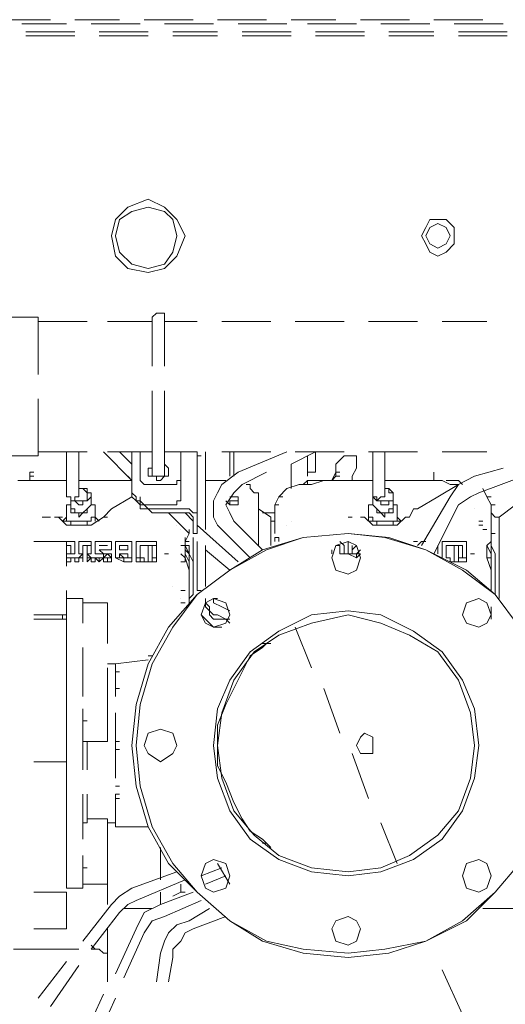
# Model space of a CAD drawing. Header units: millimetres. Extents: x 0 to 1151, y 0 to 297.
# Tile 61 of 93: x 345.72 to 350.75, y 140.21 to 150.44. Entities that reach past the tile are written whole.
import ezdxf

# ---------------------------------------------------------------- set-up
doc = ezdxf.new("R2010")
doc.units = ezdxf.units.MM
doc.header["$MEASUREMENT"] = 0
doc.layers.get('0').update_dxf_attribs({"linetype": 'CONTINUOUS'})

msp = doc.modelspace()

# ---------------------------------------------------------------- linework, layer by layer
at = {"color": 7, "linetype": 'Continuous', "lineweight": 20, "true_color": 0x000007}
for p, q in [((346.033, 150.435), (345.525, 150.435)), ((345.736, 150.393), (346.202, 150.393)), ((346.752, 150.435), (346.287, 150.435)), ((346.456, 150.393), (346.964, 150.393)), ((347.514, 150.435), (347.006, 150.435)), ((347.218, 150.393), (347.726, 150.393)), ((348.276, 150.435), (347.768, 150.435)), ((347.98, 150.393), (348.488, 150.393)), ((348.996, 150.435), (348.53, 150.435)), ((348.7, 150.393), (349.208, 150.393)), ((349.758, 150.435), (349.25, 150.435)), ((349.462, 150.393), (349.97, 150.393)), ((350.52, 150.435), (350.012, 150.435)), ((350.224, 150.393), (350.732, 150.393)), ((346.287, 150.308), (345.779, 150.308)), ((347.049, 150.308), (346.541, 150.308)), ((347.768, 150.308), (347.303, 150.308)), ((348.53, 150.308), (348.022, 150.308)), ((349.292, 150.308), (348.784, 150.308)), ((350.012, 150.308), (349.546, 150.308)), ((350.774, 150.308), (350.266, 150.308)), ((346.287, 150.266), (345.779, 150.266)), ((347.049, 150.266), (346.541, 150.266)), ((347.768, 150.266), (347.303, 150.266)), ((348.53, 150.266), (348.022, 150.266)), ((349.292, 150.266), (348.784, 150.266)), ((350.012, 150.266), (349.546, 150.266)), ((350.774, 150.266), (350.266, 150.266)), ((345.906, 146.752), (345.906, 147.345)), ((347.091, 147.302), (347.091, 147.345)), ((347.218, 146.837), (347.218, 147.345)), ((346.414, 147.302), (345.906, 147.302)), ((347.091, 147.302), (346.625, 147.302)), ((347.557, 147.302), (347.218, 147.302)), ((348.319, 147.302), (347.811, 147.302)), ((349.081, 147.302), (348.573, 147.302)), ((349.843, 147.302), (349.335, 147.302)), ((350.562, 147.302), (350.097, 147.302)), ((347.091, 146.583), (347.091, 146.032)), ((347.218, 146.032), (347.218, 146.583)), ((345.906, 145.905), (345.906, 146.498)), ((347.091, 145.736), (347.091, 146.032)), ((347.218, 145.736), (347.218, 146.032)), ((345.906, 145.905), (345.609, 145.905)), ((346.414, 145.948), (345.906, 145.948)), ((346.202, 145.948), (346.202, 145.482)), ((346.329, 145.948), (346.329, 145.482)), ((346.879, 145.651), (346.583, 145.948)), ((347.091, 145.948), (346.625, 145.948)), ((346.879, 145.821), (346.752, 145.948)), ((347.091, 145.948), (346.964, 145.948)), ((347.387, 145.948), (347.218, 145.948)), ((347.557, 145.948), (347.218, 145.948)), ((347.387, 145.948), (347.387, 145.482)), ((347.387, 145.948), (347.387, 145.948)), ((347.557, 145.948), (347.557, 145.651)), ((347.557, 145.821), (347.557, 145.905)), ((347.557, 145.905), (347.599, 145.905)), ((347.641, 145.948), (347.641, 145.44)), ((348.319, 145.948), (347.811, 145.948)), ((347.895, 145.948), (347.895, 145.694)), ((347.895, 145.948), (347.895, 145.694)), ((347.938, 145.694), (347.938, 145.948)), ((348.53, 145.821), (348.784, 145.948)), ((349.081, 145.948), (348.573, 145.948)), ((348.7, 145.905), (348.7, 145.736)), ((348.784, 145.736), (348.784, 145.948)), ((349.843, 145.948), (349.335, 145.948)), ((349.377, 145.948), (349.377, 145.482)), ((349.504, 145.948), (349.504, 145.482)), ((350.562, 145.948), (350.097, 145.948)), ((348.53, 145.821), (348.53, 145.609)), ((348.53, 145.567), (348.53, 145.821)), ((348.53, 145.567), (348.53, 145.821)), ((345.821, 145.736), (345.863, 145.736)), ((345.821, 145.651), (345.821, 145.736)), ((345.821, 145.694), (345.863, 145.694)), ((346.837, 145.694), (346.879, 145.651)), ((346.879, 145.651), (346.837, 145.694)), ((348.022, 145.609), (348.276, 145.736)), ((348.7, 145.736), (348.742, 145.736)), ((348.7, 145.736), (348.7, 145.694)), ((348.742, 145.736), (348.7, 145.736)), ((348.954, 145.651), (348.996, 145.736)), ((348.996, 145.736), (349.038, 145.736)), ((348.996, 145.694), (349.038, 145.694)), ((350.012, 145.736), (350.012, 145.736)), ((350.012, 145.736), (350.012, 145.651)), ((350.012, 145.694), (350.012, 145.694)), ((350.478, 145.524), (350.943, 145.694)), ((345.694, 145.651), (346.202, 145.651)), ((345.736, 145.651), (345.736, 145.651)), ((346.329, 145.651), (346.329, 145.651)), ((346.795, 145.651), (346.329, 145.651)), ((346.879, 145.651), (346.795, 145.651)), ((347.091, 145.609), (347.26, 145.609)), ((348.615, 145.609), (348.615, 145.609)), ((348.7, 145.651), (348.742, 145.651)), ((348.869, 145.651), (349.377, 145.651)), ((348.869, 145.651), (348.869, 145.651)), ((348.911, 145.651), (348.911, 145.651)), ((349.504, 145.651), (349.504, 145.651)), ((349.97, 145.651), (349.504, 145.651)), ((350.097, 145.651), (349.97, 145.651)), ((350.181, 145.609), (350.224, 145.609)), ((350.266, 145.609), (350.224, 145.609)), ((346.244, 145.482), (346.244, 145.397)), ((346.456, 145.482), (346.456, 145.397)), ((346.668, 145.355), (346.879, 145.482)), ((348.403, 145.482), (348.446, 145.482)), ((349.377, 145.482), (349.377, 145.397)), ((349.589, 145.482), (349.589, 145.397)), ((349.885, 144.974), (350.181, 145.482)), ((350.562, 145.482), (350.605, 145.482)), ((346.202, 145.27), (346.202, 145.397)), ((346.244, 145.397), (346.202, 145.397)), ((346.202, 145.397), (346.202, 145.27)), ((346.498, 145.397), (346.456, 145.397)), ((346.498, 145.27), (346.498, 145.397)), ((347.091, 145.397), (347.26, 145.397)), ((347.557, 145.44), (347.557, 145.313)), ((347.557, 145.397), (347.557, 145.101)), ((347.641, 145.27), (347.641, 145.44)), ((348.192, 144.974), (348.192, 145.44)), ((348.361, 145.397), (348.403, 145.397)), ((348.361, 145.101), (348.361, 145.397)), ((349.377, 145.397), (349.335, 145.397)), ((349.335, 145.397), (349.335, 145.27)), ((349.631, 145.397), (349.589, 145.397)), ((349.631, 145.27), (349.631, 145.397)), ((350.605, 145.397), (350.605, 145.143)), ((350.859, 145.397), (350.689, 145.27)), ((346.244, 145.355), (346.244, 145.355)), ((346.414, 145.355), (346.414, 145.355)), ((346.668, 145.355), (346.583, 145.27)), ((346.668, 145.355), (346.668, 145.355)), ((346.668, 145.355), (346.668, 145.355)), ((347.387, 145.355), (347.133, 145.355)), ((347.133, 145.313), (347.387, 145.313)), ((347.472, 145.101), (347.26, 145.313)), ((347.514, 145.228), (347.43, 145.313)), ((347.472, 145.313), (347.472, 145.313)), ((347.472, 145.313), (347.472, 145.313)), ((347.472, 145.313), (347.472, 145.313)), ((348.361, 145.313), (348.234, 145.313)), ((348.361, 145.313), (348.234, 145.313)), ((349.419, 145.355), (349.419, 145.355)), ((349.589, 145.355), (349.589, 145.355)), ((349.8, 145.355), (349.843, 145.355)), ((349.843, 145.355), (349.843, 145.355)), ((350.435, 145.355), (350.435, 145.355)), ((346.075, 145.27), (346.117, 145.27)), ((346.117, 145.27), (346.16, 145.27)), ((346.117, 145.27), (346.117, 145.27)), ((346.202, 145.228), (346.16, 145.228)), ((346.202, 145.228), (346.16, 145.228)), ((346.244, 145.186), (346.244, 145.228)), ((346.244, 145.228), (346.414, 145.228)), ((346.414, 145.228), (346.414, 145.186)), ((346.498, 145.27), (346.541, 145.228)), ((346.498, 145.228), (346.498, 145.228)), ((346.498, 145.228), (346.498, 145.228)), ((346.498, 145.228), (346.498, 145.228)), ((346.583, 145.27), (346.625, 145.27)), ((346.583, 145.27), (346.625, 145.27)), ((346.583, 145.27), (346.583, 145.27)), ((346.583, 145.27), (346.625, 145.27)), ((347.345, 145.228), (347.345, 145.228)), ((347.345, 145.186), (347.345, 145.186)), ((347.472, 145.27), (347.514, 145.228)), ((347.514, 145.186), (347.514, 145.228)), ((347.514, 145.228), (347.514, 145.186)), ((347.514, 145.101), (347.514, 145.186)), ((347.557, 145.186), (347.557, 145.27)), ((347.98, 144.805), (347.557, 145.186)), ((347.641, 145.27), (347.641, 145.143)), ((348.319, 145.27), (348.319, 144.974)), ((348.319, 145.228), (348.361, 145.228)), ((348.488, 145.186), (348.488, 145.186)), ((348.53, 145.228), (348.53, 145.228)), ((349.123, 145.27), (349.165, 145.27)), ((349.25, 145.27), (349.25, 145.27)), ((349.292, 145.27), (349.292, 145.27)), ((349.335, 145.228), (349.335, 145.228)), ((349.335, 145.228), (349.377, 145.228)), ((349.419, 145.186), (349.419, 145.228)), ((349.419, 145.228), (349.589, 145.228)), ((349.589, 145.228), (349.589, 145.186)), ((349.631, 145.27), (349.673, 145.228)), ((349.716, 145.27), (349.758, 145.27)), ((349.758, 145.27), (349.758, 145.27)), ((349.758, 145.27), (349.758, 145.27)), ((349.758, 145.27), (349.758, 145.27)), ((350.478, 145.228), (350.52, 145.228)), ((350.478, 145.186), (350.52, 145.186)), ((347.387, 145.143), (347.387, 145.143)), ((347.472, 145.101), (347.43, 145.016)), ((347.472, 145.101), (347.472, 145.143)), ((347.472, 145.143), (347.472, 145.143)), ((347.514, 145.101), (347.557, 145.101)), ((348.107, 144.847), (347.853, 145.101)), ((350.52, 145.143), (350.562, 145.143)), ((350.605, 145.143), (350.605, 145.101)), ((350.605, 145.101), (350.605, 145.016)), ((350.605, 145.101), (350.647, 145.101)), ((350.605, 145.101), (350.647, 145.101)), ((350.605, 144.72), (350.605, 145.101)), ((345.863, 145.016), (346.202, 145.016)), ((346.202, 145.016), (346.202, 145.016)), ((346.202, 145.016), (346.202, 144.762)), ((346.202, 144.974), (346.244, 144.974)), ((346.202, 144.974), (346.202, 144.974)), ((346.244, 144.974), (346.202, 144.974)), ((346.202, 144.974), (346.244, 144.974)), ((346.329, 145.016), (346.414, 145.016)), ((346.414, 144.974), (346.371, 144.974)), ((346.414, 144.974), (346.456, 144.974)), ((346.414, 144.974), (346.456, 144.974)), ((346.625, 144.974), (346.541, 144.974)), ((346.625, 144.974), (346.583, 144.974)), ((346.668, 144.932), (346.668, 144.974)), ((346.71, 144.889), (346.71, 144.974)), ((346.837, 144.974), (346.752, 144.974)), ((346.752, 144.974), (346.752, 144.974)), ((347.006, 144.974), (347.006, 144.974)), ((347.091, 144.974), (347.133, 144.974)), ((347.133, 144.974), (347.091, 144.974)), ((347.387, 144.974), (347.43, 144.974)), ((347.43, 145.016), (347.472, 145.016)), ((347.43, 145.016), (347.43, 144.805)), ((347.472, 144.889), (347.43, 144.974)), ((347.472, 144.974), (347.43, 144.974)), ((347.472, 144.889), (347.43, 144.974)), ((347.472, 144.974), (347.472, 144.889)), ((347.514, 145.059), (347.514, 144.466)), ((347.514, 144.466), (347.514, 145.059)), ((347.514, 145.059), (347.514, 145.059)), ((347.557, 144.551), (347.557, 145.016)), ((347.557, 144.551), (347.557, 145.016)), ((347.641, 144.974), (347.641, 144.551)), ((348.319, 144.974), (348.319, 145.059)), ((348.361, 145.016), (348.361, 145.059)), ((348.403, 145.016), (348.403, 145.016)), ((349.038, 144.974), (348.996, 144.974)), ((349.038, 145.016), (349.081, 144.974)), ((349.165, 144.974), (349.165, 144.974)), ((349.208, 144.974), (349.165, 144.932)), ((349.8, 145.016), (349.8, 145.016)), ((349.8, 145.016), (349.843, 145.016)), ((350.054, 144.974), (350.054, 144.889)), ((350.139, 144.974), (350.139, 144.974)), ((350.224, 144.974), (350.308, 144.974)), ((350.266, 144.974), (350.308, 144.974)), ((350.351, 144.847), (350.351, 145.016)), ((350.562, 144.974), (350.605, 144.889)), ((350.605, 145.016), (350.605, 145.059)), ((350.605, 145.016), (350.605, 144.805)), ((350.689, 145.016), (350.689, 144.424)), ((346.202, 144.889), (346.202, 144.889)), ((346.329, 144.889), (346.329, 144.889)), ((346.371, 144.889), (346.371, 144.889)), ((346.456, 144.889), (346.414, 144.889)), ((346.498, 144.932), (346.498, 144.932)), ((346.541, 144.889), (346.498, 144.889)), ((346.498, 144.889), (346.498, 144.889)), ((346.541, 144.932), (346.583, 144.889)), ((346.541, 144.932), (346.625, 144.932)), ((346.541, 144.932), (346.583, 144.932)), ((346.583, 144.932), (346.583, 144.932)), ((346.668, 144.889), (346.583, 144.889)), ((346.583, 144.889), (346.668, 144.889)), ((346.625, 144.889), (346.583, 144.889)), ((346.625, 144.932), (346.625, 144.932)), ((346.625, 144.932), (346.668, 144.932)), ((346.625, 144.889), (346.625, 144.889)), ((346.625, 144.889), (346.668, 144.889)), ((346.668, 144.889), (346.668, 144.805)), ((346.668, 144.889), (346.668, 144.889)), ((346.71, 144.932), (346.71, 144.932)), ((346.752, 144.847), (346.752, 144.889)), ((347.218, 144.889), (347.26, 144.889)), ((347.43, 144.889), (347.472, 144.805)), ((347.514, 144.805), (347.472, 144.889)), ((347.472, 144.889), (347.472, 144.72)), ((347.472, 144.72), (347.472, 144.889)), ((347.895, 144.72), (347.641, 144.932)), ((348.954, 144.889), (348.954, 144.932)), ((348.954, 144.889), (348.954, 144.889)), ((349.081, 144.889), (349.038, 144.889)), ((349.081, 144.889), (349.123, 144.889)), ((349.208, 144.889), (349.25, 144.932)), ((350.393, 144.889), (350.435, 144.889)), ((350.647, 144.805), (350.647, 144.889)), ((346.244, 144.847), (346.244, 144.847)), ((346.287, 144.847), (346.287, 144.847)), ((346.414, 144.847), (346.456, 144.847)), ((346.414, 144.847), (346.414, 144.847)), ((346.498, 144.847), (346.498, 144.847)), ((346.541, 144.847), (346.583, 144.847)), ((346.583, 144.847), (346.583, 144.847)), ((346.583, 144.805), (346.583, 144.847)), ((346.583, 144.805), (346.583, 144.847)), ((346.625, 144.847), (346.625, 144.847)), ((346.625, 144.847), (346.668, 144.847)), ((346.668, 144.805), (346.625, 144.805)), ((346.668, 144.847), (346.668, 144.847)), ((346.795, 144.805), (346.71, 144.847)), ((346.71, 144.847), (346.71, 144.847)), ((346.71, 144.847), (346.71, 144.847)), ((346.795, 144.847), (346.795, 144.805)), ((346.964, 144.847), (346.964, 144.805)), ((347.091, 144.805), (347.091, 144.847)), ((347.091, 144.805), (347.091, 144.847)), ((347.387, 144.805), (347.43, 144.805)), ((347.43, 144.847), (347.43, 144.847)), ((347.472, 144.847), (347.472, 144.847)), ((347.514, 144.805), (347.514, 144.466)), ((350.266, 144.805), (350.224, 144.805)), ((350.266, 144.805), (350.266, 144.847)), ((350.562, 144.847), (350.605, 144.847)), ((350.647, 144.805), (350.647, 144.466)), ((347.472, 144.72), (347.472, 144.381)), ((350.605, 144.72), (350.605, 144.508)), ((350.689, 144.424), (350.689, 144.72)), ((347.514, 144.466), (347.514, 144.635)), ((350.689, 144.466), (350.689, 144.635)), ((346.202, 144.508), (346.202, 144.212)), ((347.303, 144.551), (347.303, 144.551)), ((347.387, 144.508), (347.43, 144.508)), ((347.472, 144.424), (347.514, 144.466)), ((346.202, 144.17), (346.202, 144.424)), ((346.371, 144.381), (346.625, 144.381)), ((346.625, 143.958), (346.625, 144.381)), ((347.387, 144.424), (347.387, 144.424)), ((347.387, 144.381), (347.43, 144.381)), ((347.472, 144.381), (347.472, 144.381)), ((347.472, 144.381), (347.472, 144.381)), ((347.472, 144.381), (347.472, 144.381)), ((347.641, 144.381), (347.641, 144.424)), ((347.726, 144.424), (347.768, 144.424)), ((346.202, 144.254), (345.863, 144.254)), ((345.863, 144.254), (346.16, 144.254)), ((347.599, 144.254), (347.726, 144.127)), ((350.605, 144.212), (350.605, 144.339)), ((345.863, 144.212), (346.202, 144.212)), ((346.16, 144.212), (346.202, 144.212)), ((346.202, 143.619), (346.202, 144.212)), ((346.202, 144.17), (346.202, 144.17)), ((346.202, 144), (346.202, 144.085)), ((347.811, 144.127), (347.726, 144.127)), ((347.768, 144.127), (347.768, 144.127)), ((347.768, 144.127), (347.768, 144.127)), ((348.742, 143.704), (348.573, 144.127)), ((346.202, 143.408), (346.202, 143.916)), ((346.371, 143.408), (346.371, 143.916)), ((346.202, 143.789), (346.202, 143.789)), ((346.625, 143.746), (346.71, 143.746)), ((346.71, 143.746), (347.049, 143.789)), ((346.71, 143.746), (346.71, 143.492)), ((346.71, 143.746), (346.71, 143.408)), ((347.091, 143.831), (347.091, 143.831)), ((346.625, 143.281), (346.625, 143.704)), ((346.71, 143.662), (346.752, 143.662)), ((346.71, 143.492), (346.752, 143.492)), ((349.038, 143.027), (348.869, 143.492)), ((346.371, 143.281), (346.371, 143.027)), ((346.625, 142.942), (346.625, 143.281)), ((346.71, 143.238), (346.71, 142.984)), ((346.202, 142.646), (346.202, 143.154)), ((346.371, 142.646), (346.371, 143.154)), ((346.371, 143.154), (346.414, 143.154)), ((346.71, 143.154), (346.71, 142.646)), ((346.202, 142.476), (346.202, 142.984)), ((346.625, 142.942), (346.371, 142.942)), ((346.414, 142.646), (346.414, 142.942)), ((346.625, 142.942), (346.625, 142.942)), ((346.71, 142.984), (346.71, 142.942)), ((346.71, 142.857), (346.71, 142.942)), ((346.71, 142.942), (346.752, 142.942)), ((346.71, 142.857), (346.752, 142.857)), ((346.71, 142.857), (346.71, 142.815)), ((346.202, 142.73), (346.202, 142.392)), ((346.71, 142.815), (346.71, 142.561)), ((349.335, 142.349), (349.165, 142.815)), ((346.202, 142.476), (346.202, 142.095)), ((346.71, 142.476), (346.752, 142.476)), ((346.202, 141.926), (346.202, 142.392)), ((346.371, 141.926), (346.371, 142.392)), ((346.414, 142.095), (346.414, 142.392)), ((346.71, 142.392), (346.752, 142.392)), ((346.71, 142.392), (346.71, 142.095)), ((346.71, 142.349), (346.752, 142.349)), ((346.71, 142.307), (346.71, 142.053)), ((346.202, 141.714), (346.202, 142.18)), ((346.202, 142.138), (346.202, 141.63)), ((346.625, 142.138), (346.414, 142.138)), ((346.625, 142.053), (346.625, 142.138)), ((346.202, 142.095), (346.202, 142.095)), ((346.202, 142.011), (346.202, 142.011)), ((346.371, 142.095), (346.414, 142.095)), ((346.625, 142.095), (346.625, 141.799)), ((346.625, 142.095), (346.71, 142.095)), ((346.625, 142.053), (346.625, 142.053)), ((346.625, 142.053), (346.625, 142.053)), ((346.625, 141.503), (346.625, 142.053)), ((347.049, 142.053), (346.71, 142.053)), ((349.631, 141.672), (349.462, 142.095)), ((346.202, 141.884), (346.202, 141.884)), ((346.202, 141.841), (346.202, 141.841)), ((346.625, 141.841), (346.625, 141.841)), ((347.176, 141.841), (347.176, 141.503)), ((348.234, 141.884), (348.276, 141.884)), ((346.371, 141.757), (346.371, 141.503)), ((346.625, 141.757), (346.625, 141.757)), ((346.202, 141.418), (346.202, 141.672)), ((346.202, 141.63), (346.202, 141.63)), ((346.371, 141.418), (346.371, 141.672)), ((346.371, 141.63), (346.414, 141.63)), ((347.599, 141.545), (347.811, 141.63)), ((347.768, 141.672), (347.895, 141.46)), ((346.625, 141.545), (346.625, 141.249)), ((346.625, 141.503), (346.625, 141.46)), ((346.922, 141.291), (347.43, 141.503)), ((347.641, 141.46), (347.853, 141.545)), ((346.202, 141.418), (346.371, 141.418)), ((346.371, 141.46), (346.625, 141.46)), ((347.387, 141.46), (347.387, 141.376)), ((346.202, 141.376), (345.863, 141.376)), ((347.176, 141.376), (347.176, 141.249)), ((347.218, 141.122), (347.599, 141.291)), ((346.371, 140.868), (346.668, 141.249)), ((347.091, 141.206), (346.795, 141.206)), ((350.52, 141.206), (351.07, 141.206)), ((347.514, 140.995), (347.853, 141.122)), ((346.625, 140.995), (346.625, 140.444)), ((346.71, 140.529), (346.922, 140.995)), ((345.736, 140.783), (345.652, 140.783)), ((346.456, 140.783), (346.498, 140.783)), ((346.625, 140.741), (346.625, 140.444)), ((346.625, 140.444), (346.625, 140.741)), ((347.133, 140.444), (347.176, 140.741)), ((345.906, 140.275), (346.202, 140.656)), ((346.033, 140.19), (346.329, 140.614)), ((350.097, 140.571), (350.308, 140.106)), ((346.371, 139.852), (346.583, 140.317)), ((346.498, 139.809), (346.71, 140.275))]:
    msp.add_line(p, q, dxfattribs=at)
for points in [[(347.049, 147.81), (347.218, 147.853), (347.345, 147.98), (347.43, 148.191), (347.345, 148.361), (347.218, 148.488), (347.049, 148.572), (346.837, 148.488), (346.71, 148.361), (346.668, 148.191), (346.71, 147.98), (346.837, 147.853)], [(347.049, 147.853), (347.218, 147.895), (347.303, 148.022), (347.345, 148.191), (347.303, 148.361), (347.218, 148.445), (347.049, 148.488), (346.879, 148.445), (346.752, 148.361), (346.71, 148.191), (346.752, 148.022), (346.879, 147.895)], [(350.054, 147.98), (350.139, 148.022), (350.224, 148.107), (350.224, 148.191), (350.224, 148.276), (350.139, 148.361), (350.054, 148.361), (349.97, 148.361), (349.927, 148.276), (349.885, 148.191), (349.927, 148.107), (349.97, 148.022)], [(350.054, 148.064), (350.139, 148.107), (350.181, 148.191), (350.139, 148.276), (350.054, 148.318), (349.97, 148.276), (349.927, 148.191), (349.97, 148.107)], [(346.964, 145.948), (346.964, 145.694)], [(347.938, 145.694), (347.938, 145.948)], [(348.53, 145.609), (348.53, 145.821)], [(350.605, 145.397), (350.647, 145.397)], [(346.498, 145.27), (346.498, 145.228)], [(349.25, 145.27), (349.292, 145.27)], [(349.673, 145.228), (349.631, 145.228)], [(346.541, 144.974), (346.625, 144.974), (346.583, 144.974)], [(346.752, 144.974), (346.837, 144.974), (346.837, 144.932), (346.752, 144.932)], [(347.091, 144.847), (347.133, 144.847), (347.133, 145.016), (346.922, 145.016), (346.922, 144.847), (347.006, 144.847), (347.006, 144.805), (347.091, 144.805)], [(347.006, 144.974), (347.049, 144.974), (347.049, 144.805), (347.006, 144.805), (347.006, 144.847), (346.964, 144.847), (346.964, 144.974)], [(347.049, 144.974), (347.133, 144.974), (347.133, 144.847), (347.091, 144.847), (347.091, 144.974)], [(349.25, 144.847), (349.208, 144.974), (349.123, 145.016), (348.996, 144.974), (348.954, 144.847), (348.996, 144.72), (349.123, 144.678), (349.208, 144.72)], [(350.139, 144.974), (350.181, 144.974), (350.224, 144.974), (350.224, 144.805), (350.181, 144.805), (350.181, 144.847), (350.139, 144.847), (350.139, 144.974), (350.181, 144.974)], [(350.224, 144.974), (350.308, 144.974), (350.308, 144.847), (350.266, 144.847), (350.266, 144.974)], [(350.605, 144.974), (350.647, 144.889)], [(346.371, 144.847), (346.371, 144.889), (346.329, 144.847)], [(346.414, 144.847), (346.456, 144.847), (346.414, 144.889)], [(349.208, 144.889), (349.208, 144.847)], [(346.244, 144.847), (346.202, 144.847), (346.244, 144.847), (346.202, 144.847), (346.244, 144.847), (346.244, 144.805), (346.202, 144.805), (346.202, 144.847)], [(346.287, 144.805), (346.287, 144.847), (346.244, 144.847), (346.287, 144.847), (346.329, 144.847), (346.329, 144.805)], [(346.371, 144.847), (346.329, 144.847), (346.329, 144.805), (346.329, 144.847), (346.371, 144.847), (346.371, 144.805)], [(346.498, 144.847), (346.498, 144.805), (346.456, 144.805), (346.456, 144.847)], [(346.541, 144.805), (346.498, 144.847), (346.541, 144.847), (346.583, 144.847)], [(347.895, 144.254), (347.853, 144.381), (347.726, 144.424), (347.641, 144.381), (347.599, 144.254), (347.641, 144.17), (347.726, 144.127), (347.853, 144.17)], [(347.726, 144.424), (347.726, 144.381)], [(350.605, 144.254), (350.562, 144.381), (350.478, 144.424), (350.351, 144.381), (350.308, 144.254), (350.351, 144.17), (350.478, 144.127), (350.562, 144.17)], [(350.478, 142.9), (350.435, 143.281), (350.308, 143.577), (350.097, 143.873), (349.8, 144.085), (349.462, 144.254), (349.123, 144.297), (348.742, 144.254), (348.403, 144.085), (348.107, 143.873), (347.895, 143.577), (347.768, 143.281), (347.726, 142.9), (347.768, 142.561), (347.895, 142.222), (348.107, 141.926), (348.403, 141.714), (348.742, 141.587), (349.123, 141.545), (349.462, 141.587), (349.8, 141.714), (350.097, 141.926), (350.308, 142.222), (350.435, 142.561)], [(350.435, 142.9), (350.393, 143.238), (350.266, 143.577), (350.054, 143.873), (349.758, 144.043), (349.462, 144.17), (349.123, 144.254), (348.742, 144.17), (348.403, 144.043), (348.149, 143.873), (347.938, 143.577), (347.811, 143.238), (347.768, 142.9), (347.811, 142.561), (347.938, 142.222), (348.149, 141.968), (348.403, 141.757), (348.742, 141.63), (349.123, 141.587), (349.462, 141.63), (349.758, 141.757), (350.054, 141.968), (350.266, 142.222), (350.393, 142.561)], [(347.091, 143.831), (347.049, 143.831)], [(347.345, 142.9), (347.303, 143.027), (347.176, 143.069), (347.049, 143.027), (347.006, 142.9), (347.049, 142.815), (347.176, 142.73), (347.303, 142.815)], [(349.208, 142.9), (349.25, 142.984), (349.292, 143.027), (349.377, 142.984), (349.377, 142.9), (349.377, 142.815), (349.292, 142.815), (349.25, 142.815)], [(347.895, 141.545), (347.853, 141.672), (347.726, 141.714), (347.641, 141.672), (347.599, 141.545), (347.641, 141.418), (347.726, 141.376), (347.853, 141.418)], [(350.605, 141.545), (350.562, 141.672), (350.478, 141.714), (350.351, 141.672), (350.308, 141.545), (350.351, 141.418), (350.478, 141.376), (350.562, 141.418)], [(349.25, 140.995), (349.208, 141.079), (349.123, 141.122), (348.996, 141.079), (348.954, 140.995), (348.996, 140.868), (349.123, 140.825), (349.208, 140.868)]]:
    msp.add_lwpolyline(points, close=True, dxfattribs=at)
for points in [[(345.906, 147.345), (345.609, 147.345), (345.567, 147.514)], [(347.218, 147.345), (347.218, 147.387), (347.133, 147.387), (347.091, 147.345), (347.091, 146.837)], [(346.879, 145.948), (346.879, 145.524), (346.922, 145.482), (346.922, 145.44), (346.964, 145.44), (346.964, 145.397), (347.006, 145.397), (347.049, 145.355), (347.091, 145.355), (347.133, 145.355)], [(347.557, 145.27), (347.557, 145.948), (347.557, 145.694)], [(347.853, 145.101), (347.768, 145.186), (347.726, 145.27), (347.726, 145.355), (347.726, 145.44), (347.768, 145.524), (347.811, 145.609), (347.98, 145.736), (348.488, 145.948)], [(348.996, 145.821), (349.038, 145.863), (349.081, 145.905), (349.208, 145.905)], [(349.165, 145.651), (349.165, 145.694), (349.208, 145.778), (349.208, 145.905)], [(347.091, 145.821), (347.091, 145.778), (347.049, 145.778), (347.049, 145.694), (347.091, 145.694), (347.133, 145.694), (347.133, 145.651), (347.176, 145.651), (347.218, 145.694), (347.26, 145.694), (347.26, 145.736), (347.26, 145.778), (347.218, 145.821)], [(347.091, 145.821), (347.091, 145.778), (347.049, 145.778), (347.049, 145.694), (347.091, 145.694), (347.133, 145.694), (347.133, 145.651), (347.176, 145.651), (347.218, 145.694), (347.26, 145.694), (347.26, 145.736), (347.26, 145.778), (347.218, 145.821)], [(348.954, 145.651), (348.996, 145.694), (348.996, 145.778), (348.996, 145.821)], [(346.964, 145.694), (346.964, 145.651), (347.006, 145.609), (347.049, 145.609), (347.091, 145.609)], [(347.091, 145.778), (347.091, 145.694), (347.218, 145.694), (347.218, 145.778)], [(347.26, 145.609), (347.303, 145.609), (347.345, 145.609), (347.345, 145.651), (347.387, 145.651), (347.387, 145.694)], [(347.641, 145.694), (347.641, 145.651), (347.684, 145.651), (347.726, 145.651), (347.853, 145.651)], [(348.7, 145.736), (348.742, 145.736), (348.784, 145.736)], [(350.181, 145.482), (350.266, 145.609), (350.435, 145.694), (350.732, 145.778)], [(348.234, 144.932), (347.938, 145.228), (347.895, 145.313), (347.853, 145.397), (347.938, 145.524), (348.022, 145.609)], [(348.192, 145.44), (348.192, 145.482), (348.192, 145.524), (348.149, 145.524), (348.107, 145.567), (348.107, 145.609), (348.065, 145.609)], [(348.488, 145.567), (348.615, 145.609), (348.742, 145.609), (348.869, 145.651)], [(348.869, 145.651), (348.7, 145.651), (348.657, 145.609)], [(348.657, 145.609), (348.7, 145.609), (348.7, 145.651)], [(349.843, 145.355), (350.054, 145.482), (350.266, 145.609)], [(350.224, 145.609), (350.181, 145.609), (350.097, 145.651)], [(350.308, 145.609), (350.266, 145.651), (350.139, 145.651)], [(346.202, 145.482), (346.244, 145.482), (346.244, 145.44), (346.287, 145.44), (346.287, 145.482), (346.329, 145.482)], [(346.244, 145.482), (346.244, 145.44), (346.287, 145.44), (346.329, 145.397), (346.371, 145.397), (346.371, 145.44), (346.414, 145.44), (346.456, 145.482), (346.456, 145.524), (346.414, 145.524), (346.414, 145.567), (346.371, 145.567), (346.329, 145.567)], [(346.244, 145.44), (346.287, 145.44), (346.371, 145.44), (346.414, 145.44), (346.414, 145.482), (346.414, 145.524), (346.371, 145.567), (346.329, 145.567)], [(346.879, 145.524), (346.879, 145.482), (346.922, 145.44), (346.964, 145.397), (346.964, 145.355), (347.006, 145.355), (347.049, 145.355), (347.091, 145.313), (347.133, 145.313)], [(346.964, 145.482), (346.964, 145.44), (347.006, 145.397), (347.049, 145.397), (347.091, 145.397)], [(347.26, 145.397), (347.303, 145.397), (347.345, 145.397), (347.345, 145.44), (347.387, 145.44), (347.387, 145.482)], [(347.895, 145.397), (347.938, 145.397), (347.98, 145.397), (347.98, 145.44), (347.98, 145.482), (347.938, 145.482), (347.895, 145.482)], [(348.488, 145.567), (348.403, 145.482), (348.361, 145.397)], [(349.377, 145.482), (349.419, 145.44), (349.462, 145.44), (349.462, 145.397), (349.504, 145.397), (349.546, 145.397), (349.546, 145.44), (349.589, 145.44), (349.589, 145.482), (349.589, 145.524), (349.546, 145.567), (349.504, 145.567)], [(349.377, 145.482), (349.419, 145.482), (349.419, 145.44), (349.462, 145.482), (349.504, 145.482)], [(349.419, 145.44), (349.462, 145.44), (349.546, 145.44), (349.589, 145.44), (349.589, 145.482), (349.589, 145.524), (349.546, 145.524), (349.546, 145.567), (349.504, 145.567)], [(350.012, 144.889), (350.266, 145.397), (350.393, 145.482), (350.478, 145.524)], [(350.52, 145.567), (350.562, 145.482), (350.605, 145.397)], [(346.244, 145.397), (346.244, 145.355), (346.287, 145.355), (346.287, 145.313), (346.329, 145.313), (346.371, 145.313), (346.414, 145.355), (346.456, 145.397)], [(347.98, 145.397), (347.98, 145.44), (347.895, 145.44), (347.895, 145.397), (347.853, 145.44)], [(349.335, 145.27), (349.335, 145.228), (349.335, 145.397)], [(349.377, 145.397), (349.419, 145.355), (349.462, 145.313), (349.504, 145.313), (349.546, 145.313), (349.546, 145.355), (349.589, 145.355), (349.589, 145.397)], [(346.244, 145.355), (346.244, 145.313), (346.287, 145.313), (346.329, 145.313), (346.329, 145.27), (346.371, 145.313), (346.414, 145.313), (346.414, 145.355)], [(347.557, 145.228), (347.557, 145.27), (347.557, 145.313), (347.514, 145.313), (347.472, 145.355), (347.43, 145.355), (347.387, 145.355)], [(347.514, 145.228), (347.514, 145.27), (347.472, 145.313), (347.43, 145.313), (347.387, 145.313)], [(348.192, 145.355), (348.319, 145.27), (348.319, 145.059)], [(349.419, 145.355), (349.419, 145.313), (349.462, 145.313), (349.504, 145.27), (349.504, 145.313), (349.546, 145.313), (349.589, 145.313), (349.589, 145.355)], [(349.843, 145.355), (349.8, 145.355), (349.758, 145.27)], [(350.605, 145.313), (350.647, 145.27), (350.689, 145.27), (350.689, 145.228)], [(345.948, 145.27), (345.99, 145.27), (346.033, 145.27)], [(346.117, 145.27), (346.202, 145.186), (346.329, 145.186), (346.456, 145.186), (346.583, 145.27)], [(346.202, 145.228), (346.202, 145.27), (346.16, 145.228)], [(346.202, 145.27), (346.202, 145.228), (346.244, 145.228)], [(346.414, 145.228), (346.456, 145.228), (346.456, 145.27), (346.498, 145.27)], [(349.292, 145.27), (349.377, 145.186), (349.504, 145.186), (349.631, 145.186), (349.716, 145.27)], [(349.335, 145.27), (349.377, 145.27), (349.377, 145.228), (349.419, 145.228)], [(349.589, 145.228), (349.631, 145.228), (349.631, 145.27)], [(349.673, 145.228), (349.631, 145.27), (349.631, 145.228)], [(350.689, 144.974), (350.689, 145.27), (350.689, 145.016)], [(350.901, 144.127), (350.647, 144.466), (350.351, 144.72), (349.927, 144.932), (349.546, 145.059), (349.123, 145.101), (348.657, 145.059), (348.234, 144.932), (347.895, 144.72), (347.557, 144.466), (347.26, 144.127), (347.049, 143.746), (346.922, 143.323), (346.879, 142.9), (346.922, 142.476), (347.049, 142.053), (347.26, 141.672), (347.557, 141.376), (347.895, 141.079), (348.234, 140.868), (348.657, 140.741), (349.123, 140.698), (349.546, 140.741), (349.927, 140.868), (350.351, 141.079), (350.647, 141.376), (350.901, 141.672)], [(350.901, 144.127), (350.647, 144.466), (350.308, 144.72), (349.927, 144.932), (349.504, 145.059), (349.123, 145.101), (348.657, 145.059), (348.276, 144.932), (347.895, 144.72), (347.557, 144.466), (347.303, 144.127), (347.091, 143.746), (346.964, 143.323), (346.922, 142.9), (346.964, 142.476), (347.091, 142.053), (347.303, 141.672), (347.557, 141.376), (347.895, 141.079), (348.276, 140.868), (348.657, 140.783), (349.123, 140.741), (349.504, 140.783), (349.927, 140.868), (350.308, 141.079), (350.647, 141.376), (350.901, 141.672)], [(346.202, 145.016), (346.287, 145.016), (346.287, 144.974)], [(346.202, 144.889), (346.287, 144.889), (346.287, 144.974)], [(346.202, 144.889), (346.244, 144.889), (346.244, 144.974)], [(346.244, 144.932), (346.244, 144.974), (346.202, 144.974)], [(346.329, 145.016), (346.329, 144.889), (346.371, 144.889), (346.371, 144.974), (346.414, 144.974), (346.414, 144.889), (346.456, 144.889), (346.456, 144.974)], [(346.414, 145.016), (346.456, 145.016), (346.456, 144.974)], [(346.498, 145.016), (346.668, 145.016), (346.668, 144.974)], [(346.498, 145.016), (346.498, 144.932), (346.498, 144.889), (346.583, 144.889), (346.668, 144.889)], [(346.668, 144.974), (346.668, 144.932), (346.541, 144.932)], [(346.668, 144.974), (346.668, 144.932), (346.625, 144.932)], [(346.71, 144.974), (346.71, 145.016), (346.752, 145.016)], [(346.71, 144.974), (346.71, 144.889), (346.71, 144.847), (346.795, 144.847), (346.879, 144.847)], [(346.879, 144.847), (346.879, 145.016), (346.752, 145.016)], [(346.964, 144.974), (347.006, 144.974), (347.049, 144.974)], [(347.43, 145.059), (347.43, 144.932), (347.472, 144.889), (347.472, 144.805)], [(347.43, 144.974), (347.472, 144.974), (347.472, 144.889)], [(348.361, 145.059), (348.403, 145.059), (348.403, 145.016)], [(349.038, 144.974), (349.038, 144.889), (349.081, 144.889), (349.081, 144.974)], [(349.123, 144.932), (349.123, 144.974), (349.123, 145.016)], [(349.208, 144.889), (349.123, 144.889), (349.123, 144.974)], [(349.165, 144.974), (349.165, 144.889), (349.208, 144.889)], [(349.843, 144.974), (349.885, 145.016), (349.927, 145.016)], [(350.097, 144.847), (350.097, 145.016), (350.351, 145.016)], [(350.224, 144.974), (350.181, 144.974), (350.139, 144.974), (350.181, 144.974)], [(350.562, 144.889), (350.562, 144.974), (350.605, 145.016)], [(346.287, 144.932), (346.287, 144.889), (346.202, 144.889)], [(346.498, 144.932), (346.498, 144.889), (346.583, 144.889)], [(346.668, 144.889), (346.668, 144.847), (346.625, 144.889), (346.583, 144.847), (346.583, 144.889), (346.583, 144.847), (346.625, 144.847), (346.668, 144.847)], [(346.837, 144.889), (346.837, 144.847), (346.795, 144.847), (346.752, 144.889), (346.795, 144.889), (346.837, 144.889), (346.752, 144.889)], [(347.387, 144.889), (347.43, 144.847), (347.472, 144.72)], [(349.25, 144.889), (349.208, 144.847), (349.123, 144.889), (349.123, 144.932)], [(349.25, 144.889), (349.208, 144.889), (349.208, 144.847)], [(350.562, 144.889), (350.562, 144.847), (350.605, 144.72)], [(346.456, 144.847), (346.414, 144.805), (346.414, 144.847)], [(346.541, 144.805), (346.541, 144.847), (346.498, 144.847)], [(346.583, 144.847), (346.541, 144.847), (346.498, 144.847)], [(346.625, 144.805), (346.625, 144.847), (346.625, 144.805), (346.583, 144.805), (346.583, 144.847)], [(346.71, 144.847), (346.752, 144.847), (346.837, 144.847)], [(346.879, 144.847), (346.879, 144.805), (346.795, 144.805)], [(347.091, 144.805), (347.006, 144.805), (346.922, 144.805), (346.922, 144.847)], [(347.133, 144.847), (347.133, 144.805), (347.091, 144.805)], [(350.224, 144.805), (350.266, 144.805), (350.351, 144.805)], [(350.351, 144.805), (350.351, 144.847), (350.266, 144.847)], [(347.557, 144.551), (347.557, 144.508), (347.599, 144.508)], [(346.371, 144.17), (346.371, 144.424), (346.202, 144.424)], [(347.641, 144.424), (347.641, 144.381), (347.684, 144.339), (347.684, 144.297), (347.726, 144.254), (347.768, 144.254), (347.853, 144.212), (347.895, 144.212)], [(347.641, 144.381), (347.641, 144.339), (347.684, 144.297), (347.684, 144.254), (347.726, 144.212), (347.768, 144.212), (347.853, 144.212), (347.895, 144.17)], [(347.726, 144.381), (347.811, 144.339), (347.895, 144.297)], [(346.202, 144.254), (346.16, 144.254), (346.16, 144.212)], [(346.202, 143.238), (346.202, 143.789), (346.202, 143.873), (346.202, 144.17)], [(348.276, 143.958), (348.234, 143.916), (348.107, 143.831), (348.022, 143.662), (347.938, 143.492), (347.853, 143.323), (347.768, 143.111), (347.768, 142.9), (347.768, 142.688), (347.853, 142.519), (347.938, 142.307), (348.022, 142.138), (348.107, 142.011), (348.234, 141.926), (348.276, 141.884), (348.319, 141.841)], [(348.234, 143.958), (348.276, 143.958), (348.319, 143.958)], [(345.863, 142.73), (346.202, 142.73), (346.202, 143.365)], [(346.371, 142.942), (346.414, 142.942), (346.456, 142.942)], [(346.668, 141.249), (346.752, 141.333), (346.879, 141.418), (347.345, 141.587)], [(346.202, 141.376), (346.202, 140.995), (345.863, 140.995)], [(346.456, 140.783), (346.752, 141.164), (346.837, 141.249), (346.922, 141.291)], [(346.922, 140.995), (347.006, 141.164), (347.176, 141.249), (347.514, 141.376)], [(347.43, 141.376), (347.387, 141.376), (347.303, 141.333)], [(347.176, 140.741), (347.218, 140.868), (347.26, 140.952), (347.345, 141.037), (347.472, 141.079), (347.684, 141.206)], [(346.795, 140.487), (347.006, 140.952), (347.091, 141.079), (347.218, 141.122)], [(347.26, 140.444), (347.303, 140.698), (347.303, 140.783), (347.387, 140.868), (347.43, 140.952), (347.514, 140.995)], [(346.329, 140.783), (346.033, 140.783), (345.736, 140.783)], [(346.456, 140.825), (346.498, 140.783), (346.541, 140.783), (346.583, 140.741), (346.625, 140.741)]]:
    msp.add_lwpolyline(points, dxfattribs=at)

doc.saveas('drawing.dxf')
